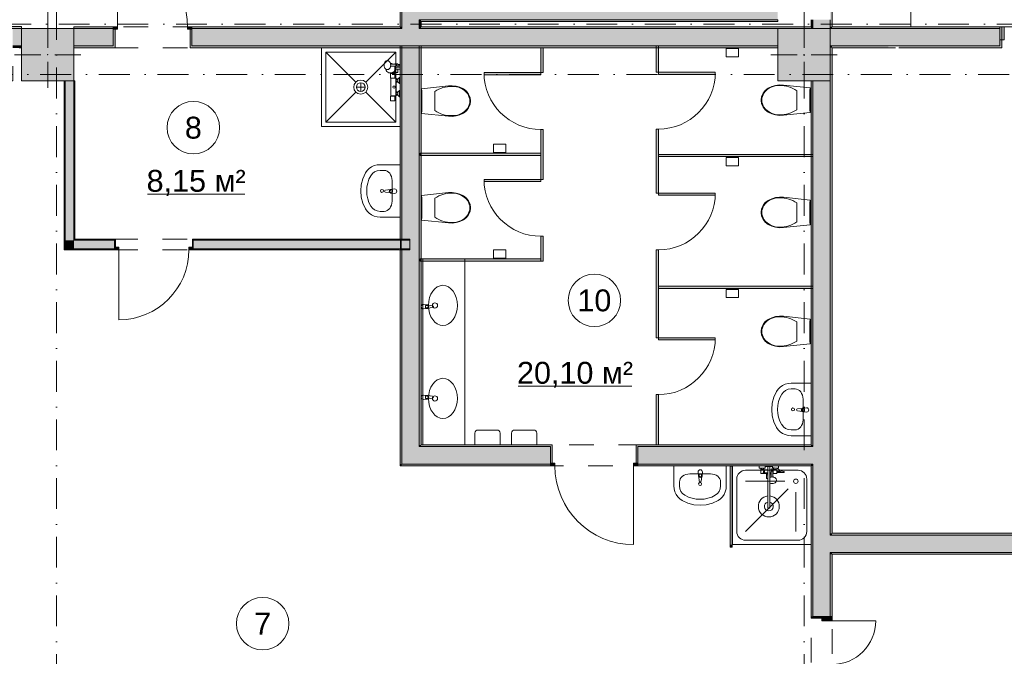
# Model space of a CAD drawing. Header units: millimetres. Extents: x -14761 to 157739, y -22400 to 107990.
# Tile 49 of 81: x 90030 to 101290, y 19774 to 27050. Entities that reach past the tile are written whole.
import ezdxf

# ---------------------------------------------------------------- set-up
doc = ezdxf.new("R2010")
doc.units = ezdxf.units.MM
doc.header["$MEASUREMENT"] = 0
doc.linetypes.add('Штриховая', pattern=[564.444447, 282.222223, -282.222223])
doc.linetypes.add('Штрихпунктирная', pattern=[670.277762, 352.777767, -176.388884, 0, -141.111112])
for name, color, linetype in [('Интерьер - Оборудование', 7, 'Continuous'), ('Интерьер - Сантехника', 7, 'Continuous'), ('Конструктив - Колонны', 7, 'Continuous'), ('Конструктив - Навесные Стены', 7, 'Continuous'), ('Конструктив - Стены Блок 100 нов', 7, 'Continuous'), ('Конструктив - Стены Блок 200 нов', 7, 'Continuous'), ('Элемент Модели - Зона', 7, 'Continuous'), ('Элемент Модели - Оси', 7, 'Continuous')]:
    doc.layers.add(name, color=color, linetype=linetype)
doc.styles.add('СГЕНЕРИР_СТИЛЬ_1', font='txt')

msp = doc.modelspace()

# ---------------------------------------------------------------- hatches: boundary and pattern name
at = {"layer": 'Интерьер - Оборудование', "linetype": 'Continuous', "lineweight": 0, "true_color": 0x7f7f7f}
for points in [[(96015, 26445), (96015, 26730), (95990, 26730), (95990, 26445)], [(97310, 26449), (97335, 26449), (97335, 26750), (97310, 26750)], [(95990, 26420), (95990, 26445), (95340, 26445), (95340, 26420)], [(97335, 26424), (97985, 26424), (97985, 26449), (97335, 26449)], [(96015, 25510), (96015, 25795), (95990, 25795), (95990, 25510)], [(97310, 25498), (97335, 25498), (97335, 25799), (97310, 25799)], [(94610, 25498), (95990, 25498), (95990, 25523), (94610, 25523)], [(96015, 25225), (96015, 25510), (95990, 25510), (95990, 25225)], [(97310, 25069), (97335, 25069), (97335, 25498), (97310, 25498)], [(99100, 25485), (99100, 25510), (97335, 25510), (97335, 25485)], [(95990, 25200), (95990, 25225), (95340, 25225), (95340, 25200)], [(97335, 25044), (97985, 25044), (97985, 25069), (97335, 25069)], [(96015, 24290), (96015, 24575), (95990, 24575), (95990, 24290)], [(97310, 23990), (97335, 23990), (97335, 24419), (97310, 24419)], [(94610, 24290), (95990, 24290), (95990, 24315), (94610, 24315)], [(97310, 23415), (97335, 23415), (97335, 23990), (97310, 23990)], [(99100, 23978), (99100, 24003), (97335, 24003), (97335, 23978)], [(97335, 23390), (97985, 23390), (97985, 23415), (97335, 23415)], [(97310, 22190), (97335, 22190), (97335, 22765), (97310, 22765)]]:
    msp.add_hatch(color=8, dxfattribs=at).paths.add_polyline_path(points)
at = {"layer": 'Интерьер - Оборудование', "linetype": 'Continuous', "lineweight": 0, "true_color": 0x000000}
msp.add_hatch(color=18, dxfattribs=at).paths.add_polyline_path([(98179, 21945), (98155, 21945), (98155, 21045), (98179, 21045)])
at = {"layer": 'Интерьер - Оборудование', "linetype": 'Continuous', "lineweight": 0, "true_color": 0x00007f}
msp.add_hatch(color=176, dxfattribs=at).paths.add_polyline_path([(98179, 21020), (98179, 21045), (98154, 21045), (98154, 21020)])
at = {"layer": 'Конструктив - Колонны', "linetype": 'Continuous', "lineweight": 0, "true_color": 0x000000}
for points in [[(90050, 26350), (90650, 26350), (90650, 26950), (90050, 26950)], [(98700, 26350), (99300, 26350), (99300, 26950), (98700, 26950)]]:
    msp.add_hatch(color=18, dxfattribs=at).paths.add_polyline_path(points)
at = {"layer": 'Конструктив - Навесные Стены', "linetype": 'Continuous', "lineweight": 0, "true_color": 0x000000}
msp.add_hatch(color=18, dxfattribs=at).paths.add_polyline_path([(101290, 26820), (101290, 26970), (101240, 26970), (101240, 26820)])
at = {"layer": 'Конструктив - Стены Блок 100 нов', "linetype": 'Continuous', "lineweight": 0, "true_color": 0x000000}
for points in [[(90550, 26345), (90650, 26350), (90650, 26350), (90550, 26350)], [(90650, 24530), (90650, 26350), (90550, 26345), (90550, 24530)], [(90650, 26350), (90650, 26350), (90660, 26350)], [(90660, 24540), (90660, 26350), (90650, 26350), (90650, 24540)], [(90550, 24430), (90550, 26345), (90540, 26345), (90540, 24430)], [(90550, 24530), (90550, 24430), (90650, 24530)], [(90650, 24530), (90550, 24430), (90650, 24430)], [(90650, 24540), (90650, 24530), (90660, 24540)], [(90660, 24540), (90650, 24530), (90660, 24530)], [(90650, 24530), (90650, 24430), (91115, 24430), (91115, 24450), (91115, 24530)], [(90660, 24540), (90660, 24530), (91115, 24530), (91115, 24540)], [(91125, 24540), (91115, 24540), (91115, 24530), (91115, 24450), (91125, 24450)], [(91115, 24420), (91165, 24420), (91165, 24450), (91115, 24450)], [(92015, 24450), (91965, 24450), (91965, 24420), (92015, 24420)], [(92015, 24540), (92005, 24540), (92005, 24450), (92015, 24450), (92015, 24530)], [(94490, 24540), (92015, 24540), (92015, 24530), (94490, 24530)], [(92015, 24430), (94490, 24430), (94490, 24530), (92015, 24530), (92015, 24450)], [(94400, 24430), (94400, 24530), (94380, 24530), (94380, 24430)], [(90540, 24430), (90540, 24420), (90550, 24430)], [(90540, 24420), (90550, 24420), (90550, 24430)], [(91115, 24430), (90550, 24430), (90550, 24420), (91115, 24420)], [(92015, 24430), (92015, 24420), (94375, 24420), (94375, 24430)], [(94380, 24420), (94490, 24420), (94490, 24430), (94380, 24430)]]:
    msp.add_hatch(color=18, dxfattribs=at).paths.add_polyline_path(points)
at = {"layer": 'Конструктив - Стены Блок 200 нов', "linetype": 'Continuous', "lineweight": 0, "true_color": 0x000000}
for points in [[(99300, 26970), (99320, 26970), (99320, 33300), (99300, 33300)], [(94380, 26970), (94400, 26970), (94400, 32030), (94380, 32030)], [(94600, 27050), (94600, 27250), (94400, 27250), (94400, 27050)], [(94620, 27050), (94620, 27250), (94600, 27250), (94600, 27050)], [(94620, 27050), (98700, 27050), (98700, 27250), (94620, 27250)], [(94400, 27050), (94400, 26970), (94600, 26970), (94600, 27050)], [(94620, 27030), (94620, 27050), (94600, 27050), (94600, 27030)], [(94600, 27030), (94600, 26970), (94620, 26970), (94620, 27030)], [(94620, 27030), (98700, 27030), (98700, 27050), (94620, 27050)], [(99080, 27050), (99080, 26970), (99100, 26970), (99100, 27050)], [(99100, 27050), (99100, 26950), (99300, 26950), (99300, 27050)], [(90050, 26971), (71720, 26971), (71720, 26951), (90050, 26951)], [(90050, 26951), (71720, 26951), (71720, 26950), (72300, 26950), (72300, 26751), (80700, 26751), (80700, 26950), (81300, 26950), (81300, 26751), (89350, 26751), (89350, 26950), (89950, 26950), (89950, 26751), (90050, 26751)], [(90650, 26950), (91100, 26950), (91100, 26970), (90650, 26970)], [(90650, 26950), (90650, 26750), (91100, 26750), (91100, 26940), (91100, 26950)], [(91100, 26970), (91100, 26940), (91150, 26940), (91150, 26970)], [(91120, 26730), (91120, 26940), (91100, 26940), (91100, 26750), (91100, 26730)], [(92000, 26940), (92000, 26970), (91950, 26970), (91950, 26940)], [(92000, 26730), (92000, 26750), (92000, 26940), (91980, 26940), (91980, 26730)], [(92000, 26950), (94380, 26950), (94380, 26970), (92000, 26970)], [(94400, 26950), (92000, 26950), (92000, 26940), (92000, 26750), (94400, 26750)], [(94380, 26950), (94400, 26950), (94400, 26970), (94380, 26970)], [(94400, 26950), (94600, 26950), (94600, 26970), (94400, 26970)], [(94400, 26750), (94600, 26750), (94600, 26950), (94400, 26950)], [(94600, 26950), (94620, 26950), (94620, 26970), (94600, 26970)], [(94600, 26750), (98700, 26750), (98700, 26950), (94600, 26950)], [(94620, 26950), (99080, 26950), (99080, 26970), (94620, 26970)], [(99080, 26970), (99080, 26950), (99100, 26950), (99100, 26970)], [(99300, 26970), (99300, 26950), (99320, 26950), (99320, 26970)], [(99300, 26950), (99300, 26750), (99320, 26750), (99320, 26950)], [(99320, 26950), (101240, 26950), (101240, 26970), (99320, 26970)], [(99320, 26750), (101240, 26750), (101240, 26950), (99320, 26950)], [(101260, 26730), (101260, 26970), (101240, 26970), (101240, 26750), (101240, 26730)], [(89950, 26731), (90050, 26731), (90050, 26751), (89950, 26751)], [(90650, 26750), (90650, 26730), (91100, 26730), (91100, 26750)], [(92000, 26750), (92000, 26730), (98700, 26730), (98700, 26750)], [(94400, 24540), (94400, 26750), (94380, 26750), (94380, 24540)], [(94600, 24530), (94600, 26750), (94400, 26750), (94400, 24530)], [(94620, 22190), (94620, 26750), (94600, 26750), (94600, 22190)], [(99300, 26750), (99300, 26730), (99320, 26730), (99320, 26750)], [(99300, 26730), (99300, 21180), (99320, 21180), (99320, 26730)], [(99965, 26750), (99320, 26750), (99320, 26730), (99965, 26730)], [(100085, 26750), (100085, 26730), (101240, 26730), (101240, 26750)], [(99100, 26350), (99080, 26350), (99080, 22190), (99100, 22190)], [(99300, 26350), (99100, 26350), (99100, 22170), (99300, 22170)], [(94400, 24530), (94400, 24540), (94380, 24540), (94380, 24530)], [(94600, 24430), (94600, 24530), (94400, 24530), (94400, 24430)], [(94400, 24420), (94400, 24430), (94380, 24430), (94380, 24420)], [(94400, 21970), (94400, 24420), (94380, 24420), (94380, 21970)], [(94600, 22170), (94600, 24430), (94400, 24430), (94400, 22170)], [(94600, 22190), (94600, 22170), (94620, 22190)], [(94620, 22190), (94600, 22170), (94620, 22170)], [(94620, 22190), (94620, 22170), (96100, 22170), (96100, 22190)], [(96120, 22190), (96100, 22190), (96100, 22170), (96100, 21980), (96120, 21980)], [(97100, 22190), (97080, 22190), (97080, 21980), (97100, 21980), (97100, 22170)], [(99080, 22190), (97100, 22190), (97100, 22170), (99080, 22170)], [(99080, 22190), (99080, 22170), (99100, 22170), (99100, 22190)], [(94400, 22170), (94400, 21970), (94600, 22170)], [(94600, 22170), (94400, 21970), (94600, 21970)], [(94600, 22170), (94600, 21970), (96100, 21970), (96100, 21980), (96100, 22170)], [(97100, 21980), (97100, 21970), (99080, 21970), (99080, 22170), (97100, 22170)], [(99080, 22170), (99080, 21970), (99100, 21970), (99100, 22170)], [(99100, 22170), (99100, 21970), (99300, 21970), (99300, 22170)], [(94380, 21970), (94380, 21950), (94400, 21970)], [(94400, 21970), (94380, 21950), (94400, 21950)], [(94400, 21950), (96100, 21950), (96100, 21970), (94400, 21970)], [(96100, 21980), (96100, 21950), (96150, 21950), (96150, 21980)], [(97100, 21950), (97100, 21980), (97050, 21980), (97050, 21950)], [(99080, 21970), (97100, 21970), (97100, 21950), (99080, 21950)], [(99080, 21970), (99080, 21950), (99100, 21950), (99100, 21970)], [(99100, 21970), (99100, 21160), (99300, 21160), (99300, 21970)], [(99080, 21950), (99080, 20230), (99100, 20230), (99100, 21950)], [(99300, 21180), (99300, 21160), (99320, 21160), (99320, 21180)], [(107680, 21180), (99320, 21180), (99320, 21160), (107680, 21160)], [(99100, 21160), (99100, 20960), (99300, 20960), (99300, 21160)], [(99300, 21160), (99300, 20960), (99320, 20960), (99320, 21160)], [(107700, 21160), (99320, 21160), (99320, 20960), (107700, 20960)], [(99100, 20230), (99205, 20230), (99300, 20230), (99300, 20960), (99100, 20960)], [(99300, 20960), (99300, 20940), (99320, 20940), (99320, 20960)], [(99320, 20940), (109640, 20940), (109640, 20960), (99320, 20960)], [(99300, 20940), (99300, 20230), (99320, 20230), (99320, 20940)], [(99080, 20230), (99080, 20210), (99205, 20210), (99205, 20230), (99100, 20230)], [(99205, 20230), (99205, 20180), (99320, 20180), (99320, 20230)]]:
    msp.add_hatch(color=18, dxfattribs=at).paths.add_polyline_path(points)

# ---------------------------------------------------------------- linework, layer by layer
at = {"layer": 'Интерьер - Оборудование', "color": 7, "linetype": 'Continuous', "lineweight": 15}
for p, q in [((94219, 26482), (94217, 26483)), ((94227, 26480), (94219, 26482)), ((94238, 26480), (94227, 26480)), ((94241, 26481), (94238, 26480)), ((94248, 26482), (94241, 26481)), ((94251, 26484), (94248, 26482)), ((94257, 26488), (94251, 26484)), ((94259, 26491), (94257, 26488)), ((94265, 26498), (94259, 26491)), ((94269, 26507), (94265, 26498)), ((94270, 26548), (94269, 26551)), ((94270, 26512), (94269, 26507)), ((94270, 26548), (94272, 26539)), ((94272, 26521), (94270, 26512)), ((94272, 26541), (94290, 26541)), ((94272, 26539), (94273, 26530)), ((94273, 26530), (94272, 26521)), ((94272, 26519), (94290, 26520)), ((94290, 26541), (94332, 26540)), ((94290, 26520), (94332, 26520)), ((94319, 26470), (94319, 26520)), ((94334, 26540), (94332, 26540)), ((94332, 26520), (94334, 26520)), ((94335, 26539), (94334, 26540)), ((94334, 26520), (94335, 26521)), ((94337, 26538), (94335, 26539)), ((94335, 26521), (94337, 26522)), ((94338, 26537), (94337, 26538)), ((94337, 26522), (94338, 26524)), ((94337, 26507), (94355, 26507)), ((94337, 26507), (94355, 26507)), ((94355, 26485), (94337, 26485)), ((94338, 26535), (94338, 26537)), ((94338, 26535), (94339, 26533)), ((94338, 26535), (94338, 26535)), ((94339, 26533), (94338, 26535)), ((94338, 26535), (94338, 26535)), ((94339, 26527), (94338, 26525)), ((94338, 26525), (94339, 26527)), ((94338, 26525), (94338, 26525)), ((94338, 26524), (94338, 26525)), ((94338, 26525), (94338, 26525)), ((94339, 26533), (94340, 26530)), ((94339, 26527), (94339, 26533)), ((94340, 26530), (94339, 26527)), ((94355, 26524), (94355, 26537)), ((94274, 26383), (94320, 26383)), ((94320, 26381), (94274, 26381)), ((94305, 26436), (94318, 26436)), ((94337, 26336), (94337, 26374)), ((94354, 26365), (94337, 26365)), ((94354, 26339), (94354, 26371)), ((94374, 26320), (94374, 26390)), ((94354, 26346), (94337, 26346)), ((94374, 26170), (94374, 26240)), ((94274, 26179), (94320, 26179)), ((94320, 26177), (94274, 26177)), ((94337, 26186), (94337, 26224)), ((94354, 26215), (94337, 26215)), ((94354, 26196), (94337, 26196)), ((94354, 26189), (94354, 26221)), ((95990, 25510), (95990, 25795)), ((95990, 25795), (96015, 25795)), ((96015, 25795), (96015, 25510)), ((97335, 25799), (97310, 25799)), ((97310, 25799), (97310, 25498)), ((97335, 25498), (97335, 25799)), ((95990, 25225), (95990, 25510)), ((96015, 25510), (96015, 25225)), ((97310, 25498), (97310, 25069)), ((97335, 25069), (97335, 25498)), ((96015, 25225), (95990, 25225)), ((94277, 25104), (94292, 25104)), ((94292, 25077), (94277, 25077)), ((94292, 25104), (94292, 25077)), ((97310, 25069), (97335, 25069)), ((97335, 24419), (97310, 24419)), ((97310, 24419), (97310, 23990)), ((97335, 23990), (97335, 24419)), ((97310, 23990), (97310, 23415)), ((97335, 23415), (97335, 23990)), ((94672, 23784), (94687, 23784)), ((94672, 23757), (94672, 23784)), ((94687, 23757), (94672, 23757)), ((97310, 23415), (97335, 23415)), ((94672, 22749), (94687, 22749)), ((94672, 22722), (94672, 22749)), ((94687, 22722), (94672, 22722)), ((98990, 22603), (99005, 22603)), ((99005, 22576), (98990, 22576)), ((99005, 22603), (99005, 22576)), ((97799, 21840), (97799, 21855)), ((97799, 21855), (97827, 21855)), ((97827, 21855), (97827, 21840)), ((98154, 21045), (98154, 21945)), ((98154, 21945), (98155, 21945)), ((98179, 21045), (98179, 21945)), ((98179, 21945), (98179, 21945)), ((98504, 21924), (98540, 21924)), ((98508, 21910), (98536, 21910)), ((98508, 21902), (98536, 21902)), ((98513, 21924), (98513, 21910)), ((98531, 21924), (98531, 21910)), ((98547, 21902), (98547, 21870)), ((98547, 21870), (98585, 21870)), ((98572, 21862), (98585, 21862)), ((98572, 21847), (98585, 21847)), ((98585, 21942), (98609, 21942)), ((98585, 21906), (98585, 21805)), ((98609, 21753), (98609, 21906)), ((98624, 21870), (98609, 21870)), ((98623, 21862), (98609, 21862)), ((98622, 21847), (98609, 21847)), ((98622, 21862), (98622, 21822)), ((98623, 21841), (98624, 21883)), ((98624, 21885), (98625, 21886)), ((98624, 21883), (98624, 21885)), ((98625, 21886), (98626, 21888)), ((98626, 21888), (98627, 21889)), ((98641, 21906), (98627, 21906)), ((98627, 21889), (98629, 21889)), ((98631, 21890), (98629, 21889)), ((98629, 21889), (98631, 21890)), ((98629, 21889), (98629, 21889)), ((98629, 21889), (98629, 21889)), ((98634, 21891), (98631, 21890)), ((98631, 21890), (98637, 21890)), ((98636, 21890), (98634, 21891)), ((98639, 21889), (98636, 21890)), ((98637, 21890), (98638, 21889)), ((98639, 21927), (98638, 21927)), ((98638, 21927), (98638, 21927)), ((98638, 21889), (98639, 21889)), ((98653, 21929), (98639, 21927)), ((98639, 21889), (98639, 21889)), ((98639, 21889), (98640, 21889)), ((98640, 21889), (98642, 21888)), ((98642, 21888), (98643, 21886)), ((98643, 21886), (98643, 21885)), ((98643, 21885), (98644, 21883)), ((98644, 21862), (98644, 21883)), ((98647, 21870), (98644, 21870)), ((98647, 21870), (98647, 21902)), ((98647, 21898), (98647, 21901)), ((98647, 21895), (98647, 21898)), ((98647, 21892), (98647, 21895)), ((98654, 21929), (98653, 21929)), ((98655, 21916), (98653, 21916)), ((98658, 21929), (98654, 21929)), ((98674, 21912), (98655, 21916)), ((98678, 21925), (98658, 21929)), ((98658, 21910), (98663, 21910)), ((98686, 21902), (98658, 21902)), ((98663, 21915), (98663, 21910)), ((98663, 21910), (98681, 21910)), ((98686, 21908), (98674, 21912)), ((98690, 21921), (98678, 21925)), ((98679, 21925), (98679, 21925)), ((98680, 21924), (98690, 21924)), ((98681, 21910), (98681, 21910)), ((98681, 21910), (98681, 21910)), ((98690, 21887), (98690, 21874)), ((98750, 21878), (98731, 21887)), ((98764, 21874), (98750, 21878)), ((98764, 21874), (98766, 21874)), ((98609, 21822), (98609, 21822)), ((98611, 21820), (98609, 21819)), ((98609, 21808), (98609, 21808)), ((98616, 21821), (98611, 21820)), ((98625, 21823), (98616, 21821)), ((98623, 21823), (98623, 21841)), ((98634, 21824), (98625, 21823)), ((98643, 21823), (98634, 21824)), ((98645, 21823), (98643, 21823)), ((98585, 21606), (98585, 21465)), ((98609, 21606), (98609, 21465)), ((98585, 21465), (98609, 21465)), ((98155, 21045), (98154, 21045)), ((98179, 21045), (98179, 21045))]:
    msp.add_line(p, q, dxfattribs=at)
at = {"layer": 'Интерьер - Оборудование', "color": 7, "linetype": 'Continuous', "lineweight": 15, "flags": 128}
for points in [[(96015, 26445), (95990, 26445), (95990, 26730), (96015, 26730)], [(97310, 26449), (97335, 26449), (97335, 26750), (97310, 26750)], [(95990, 26420), (95340, 26420), (95340, 26445), (95990, 26445)], [(97335, 26424), (97985, 26424), (97985, 26449), (97335, 26449)], [(94610, 25498), (94610, 25523), (95990, 25523), (95990, 25498)], [(99100, 25485), (99100, 25510), (97335, 25510), (97335, 25485)], [(95990, 25200), (95340, 25200), (95340, 25225), (95990, 25225)], [(97335, 25044), (97985, 25044), (97985, 25069), (97335, 25069)], [(96015, 24290), (95990, 24290), (95990, 24575), (96015, 24575)], [(94610, 24290), (94610, 24315), (95990, 24315), (95990, 24290)], [(99100, 23978), (99100, 24003), (97335, 24003), (97335, 23978)], [(97335, 23390), (97985, 23390), (97985, 23415), (97335, 23415)], [(97310, 22190), (97335, 22190), (97335, 22765), (97310, 22765)], [(98179, 21945), (98155, 21945), (98155, 21045), (98179, 21045)], [(98647, 21906), (98641, 21906), (98645, 21915), (98653, 21916), (98654, 21916), (98654, 21910), (98658, 21910), (98658, 21902), (98647, 21902)], [(98686, 21902), (98686, 21908), (98704, 21902), (98730, 21887), (98731, 21887), (98690, 21887), (98690, 21902)], [(98179, 21020), (98179, 21045), (98154, 21045), (98154, 21020)]]:
    msp.add_lwpolyline(points, close=True, dxfattribs=at)
for points in [[(94272, 26124, -0.414214), (94269, 26127), (94269, 26177), (94274, 26177), (94274, 26179), (94274, 26179), (94273, 26179), (94273, 26179), (94273, 26381), (94273, 26381), (94274, 26381), (94274, 26381), (94274, 26383), (94269, 26383), (94269, 26433, -0.414214), (94272, 26436), (94305, 26436), (94305, 26453, -0.547975), (94217, 26483), (94213, 26487), (94207, 26495), (94202, 26505), (94199, 26517), (94198, 26530), (94199, 26543), (94202, 26555), (94207, 26565), (94213, 26573), (94219, 26578), (94227, 26580), (94238, 26580), (94241, 26579), (94248, 26578), (94251, 26576), (94257, 26572), (94259, 26569), (94265, 26562), (94269, 26553), (94269, 26551, -0.166188), (94303, 26540), (94319, 26540), (94319, 26546), (94355, 26546), (94355, 26537), (94372, 26537, -1), (94372, 26524), (94355, 26524), (94355, 26507), (94381, 26507), (94381, 26485), (94355, 26485), (94355, 26446), (94319, 26446), (94319, 26470, -0.013709), (94318, 26467), (94318, 26436), (94318, 26436, -0.414214), (94321, 26433), (94321, 26383), (94320, 26383), (94320, 26381), (94337, 26381), (94337, 26374), (94354, 26374), (94354, 26371), (94374, 26390), (94381, 26390), (94381, 26320), (94374, 26320), (94354, 26339), (94354, 26336), (94337, 26336), (94337, 26224), (94354, 26224), (94354, 26221), (94374, 26240), (94381, 26240), (94381, 26170), (94374, 26170), (94354, 26189), (94354, 26186), (94337, 26186), (94337, 26179), (94320, 26179), (94320, 26177), (94321, 26177), (94321, 26127, -0.414214), (94318, 26124)], [(94317, 25115), (94275, 25111, 0.12102), (94265, 25108), (94212, 25102, 0.882566), (94212, 25079), (94265, 25073, 0.12102), (94275, 25069), (94317, 25065, 1)], [(94648, 23745), (94690, 23749, 0.12102), (94699, 23753), (94752, 23759, 0.882566), (94752, 23781), (94699, 23788, 0.12102), (94690, 23791), (94648, 23795, 1)], [(94648, 22710), (94690, 22714, 0.12102), (94699, 22718), (94752, 22724, 0.882566), (94752, 22746), (94699, 22753, 0.12102), (94690, 22756), (94648, 22760, 1)], [(99029, 22615), (98988, 22611, 0.12102), (98978, 22607), (98925, 22601, 0.882566), (98925, 22578), (98978, 22572, 0.12102), (98988, 22569), (99029, 22565, 1)], [(97788, 21880), (97792, 21838, 0.12102), (97795, 21828), (97802, 21776, 0.882566), (97824, 21776), (97831, 21828, 0.12102), (97834, 21838), (97838, 21880, 1)], [(98585, 21606, 19.949874), (98609, 21606), (98609, 21753), (98621, 21750), (98634, 21749), (98647, 21750), (98659, 21753), (98669, 21758), (98677, 21763), (98682, 21770), (98684, 21778), (98684, 21788), (98683, 21792), (98681, 21799), (98680, 21802), (98675, 21808), (98673, 21810), (98666, 21816), (98656, 21820), (98651, 21821), (98645, 21823), (98644, 21841), (98644, 21862), (98690, 21862), (98690, 21874), (98766, 21874, 0.853753), (98768, 21886), (98755, 21890), (98736, 21899), (98709, 21914), (98690, 21921), (98690, 21924), (98706, 21924), (98706, 21950), (98638, 21950), (98638, 21927), (98637, 21927), (98636, 21926), (98635, 21925), (98634, 21924), (98627, 21906), (98609, 21906), (98609, 21942), (98637, 21942), (98637, 21950), (98557, 21950), (98557, 21942), (98585, 21942), (98585, 21906), (98547, 21906), (98547, 21902), (98536, 21902), (98536, 21910), (98540, 21910), (98540, 21924), (98556, 21924), (98556, 21950), (98488, 21950), (98488, 21924), (98504, 21924), (98504, 21910), (98508, 21910), (98508, 21902), (98504, 21902), (98504, 21862), (98572, 21862), (98572, 21805), (98572, 21805), (98574, 21805), (98576, 21805), (98580, 21805), (98584, 21805), (98585, 21805)]]:
    msp.add_lwpolyline(points, format="xyb", close=True, dxfattribs=at)
at = {"layer": 'Интерьер - Оборудование', "color": 7, "linetype": 'Continuous', "lineweight": 15}
msp.add_circle((94311, 26280), 12, dxfattribs=at)
for centre, radius, start, end in [((94271, 26496), 55, 308.1131, 328.6006), ((94337, 26496), 11, 90, 270), ((95990, 26445), 650, 180, 270), ((97335, 26449), 650, 270, 0), ((95990, 25225), 650, 180, 270), ((94276, 25090), 21.1, 122.771, 237.229), ((94277, 25090), 13.6, 90, 270), ((97335, 25069), 650, 270, 0), ((94687, 23770), 13.6, 270, 90), ((94688, 23770), 21.1, 302.771, 57.229), ((97335, 23415), 650, 270, 0), ((94687, 22735), 13.6, 270, 90), ((94688, 22735), 21.1, 302.771, 57.229), ((98989, 22590), 21.1, 122.771, 237.229), ((98990, 22590), 13.6, 90, 270), ((98542, 21880), 9, 60, 300), ((97813, 21840), 21.1, 212.771, 327.229), ((97813, 21840), 13.6, 180, 0), ((98597, 21487), 50, 103.8865, 76.1135)]:
    msp.add_arc(centre, radius, start, end, dxfattribs=at)
at = {"layer": 'Интерьер - Сантехника', "color": 7, "linetype": 'Continuous', "lineweight": 15}
for p, q in [((99320, 26970), (99320, 27870)), ((100220, 26970), (100220, 27870)), ((100220, 26970), (99320, 26970)), ((98250, 26728), (98110, 26728)), ((98250, 26720), (98110, 26720)), ((94330, 26680), (93530, 26680)), ((93530, 26680), (93530, 25880)), ((93530, 26680), (93873, 26337)), ((94330, 26680), (93987, 26337)), ((94330, 25880), (94330, 26680)), ((93980, 26280), (93880, 26280)), ((93930, 26330), (93930, 26230)), ((98919, 26130), (98919, 26239)), ((93530, 25880), (93873, 26223)), ((94330, 25880), (93987, 26223)), ((94776, 26120), (94776, 26229)), ((98919, 26021), (98919, 26130)), ((94776, 26011), (94776, 26120)), ((93530, 25880), (94330, 25880)), ((95450, 25533), (95590, 25533)), ((95450, 25525), (95590, 25525)), ((98250, 25483), (98110, 25483)), ((98250, 25475), (98110, 25475)), ((94197, 25328), (94151, 25328)), ((94288, 24975), (94288, 25212)), ((94776, 24900), (94776, 25009)), ((94776, 24791), (94776, 24900)), ((98919, 24847), (98919, 24956)), ((94197, 24859), (94151, 24859)), ((98919, 24738), (98919, 24847)), ((95450, 24325), (95590, 24325)), ((94620, 22190), (94620, 24315)), ((95120, 24315), (94620, 24315)), ((94640, 22190), (94640, 24315)), ((95120, 22190), (95120, 24315)), ((95450, 24317), (95590, 24317)), ((98250, 23976), (98110, 23976)), ((98250, 23968), (98110, 23968)), ((98919, 23486), (98919, 23595)), ((98919, 23377), (98919, 23486)), ((98897, 22830), (98851, 22830)), ((98988, 22714), (98988, 22477)), ((98897, 22361), (98851, 22361)), ((95120, 22190), (94620, 22190)), ((97692, 21858), (97930, 21858)), ((98331, 21900), (98931, 21900)), ((97576, 21767), (97576, 21721)), ((98046, 21767), (98046, 21721)), ((98231, 21200), (98231, 21800)), ((98781, 21775), (98331, 21775)), ((99031, 21800), (99031, 21200)), ((98818, 21687), (98331, 21200)), ((98906, 21650), (98906, 21200)), ((98931, 21100), (98331, 21100))]:
    msp.add_line(p, q, dxfattribs=at)
at = {"layer": 'Интерьер - Сантехника', "color": 7, "linetype": 'Continuous', "lineweight": 15, "flags": 128}
for points in [[(94380, 26730), (93480, 26730), (93480, 25830), (94380, 25830)], [(98250, 26625), (98110, 26625), (98110, 26720), (98115, 26720), (98115, 26728), (98110, 26728), (98110, 26730), (98250, 26730), (98250, 26728), (98245, 26728), (98245, 26720), (98250, 26720)], [(95022, 26289), (95065, 26277), (95106, 26258), (95139, 26232), (95164, 26199), (95180, 26161), (95185, 26120), (95180, 26079), (95164, 26041), (95139, 26008), (95106, 25982), (95065, 25963), (95022, 25951), (94977, 25945), (94932, 25947), (94625, 25979), (94625, 26261), (94932, 26293), (94977, 26295)], [(94625, 25997), (94625, 26243), (94630, 26243), (94630, 25997)], [(98673, 26299), (98630, 26287), (98589, 26268), (98556, 26242), (98531, 26209), (98515, 26171), (98510, 26130), (98515, 26089), (98531, 26051), (98556, 26018), (98589, 25992), (98630, 25973), (98673, 25961), (98718, 25955), (98763, 25957), (99070, 25989), (99070, 26271), (98763, 26303), (98718, 26305)], [(99070, 26007), (99070, 26253), (99065, 26253), (99065, 26007)], [(95450, 25628), (95590, 25628), (95590, 25533), (95585, 25533), (95585, 25525), (95590, 25525), (95590, 25523), (95450, 25523), (95450, 25525), (95455, 25525), (95455, 25533), (95450, 25533)], [(98250, 25380), (98110, 25380), (98110, 25475), (98115, 25475), (98115, 25483), (98110, 25483), (98110, 25485), (98250, 25485), (98250, 25483), (98245, 25483), (98245, 25475), (98250, 25475)], [(94380, 25393), (94151, 25393), (94117, 25391), (94085, 25382), (94054, 25368), (94027, 25349), (94003, 25326), (93984, 25299), (93954, 25233), (93936, 25164), (93930, 25093), (93936, 25023), (93954, 24954), (93984, 24888), (94003, 24861), (94027, 24838), (94054, 24819), (94085, 24805), (94117, 24796), (94151, 24793), (94380, 24793)], [(95022, 25069), (95065, 25057), (95106, 25038), (95139, 25012), (95164, 24979), (95180, 24941), (95185, 24900), (95180, 24859), (95164, 24821), (95139, 24788), (95106, 24762), (95065, 24743), (95022, 24731), (94977, 24725), (94932, 24727), (94625, 24759), (94625, 25041), (94932, 25073), (94977, 25075)], [(94625, 24777), (94625, 25023), (94630, 25023), (94630, 24777)], [(98673, 25016), (98630, 25004), (98589, 24985), (98556, 24959), (98531, 24926), (98515, 24888), (98510, 24847), (98515, 24806), (98531, 24768), (98556, 24735), (98589, 24709), (98630, 24690), (98673, 24678), (98718, 24672), (98763, 24674), (99070, 24706), (99070, 24988), (98763, 25020), (98718, 25022)], [(99070, 24724), (99070, 24970), (99065, 24970), (99065, 24724)], [(95450, 24420), (95590, 24420), (95590, 24325), (95585, 24325), (95585, 24317), (95590, 24317), (95590, 24315), (95450, 24315), (95450, 24317), (95455, 24317), (95455, 24325), (95450, 24325)], [(98250, 23873), (98110, 23873), (98110, 23968), (98115, 23968), (98115, 23976), (98110, 23976), (98110, 23978), (98250, 23978), (98250, 23976), (98245, 23976), (98245, 23968), (98250, 23968)], [(98673, 23656), (98630, 23643), (98589, 23624), (98556, 23599), (98531, 23566), (98515, 23527), (98510, 23486), (98515, 23445), (98531, 23407), (98556, 23374), (98589, 23348), (98630, 23329), (98673, 23317), (98718, 23311), (98763, 23313), (99070, 23345), (99070, 23627), (98763, 23660), (98718, 23661)], [(99070, 23363), (99070, 23609), (99065, 23609), (99065, 23363)], [(99080, 22295), (98851, 22295), (98817, 22298), (98785, 22307), (98754, 22321), (98727, 22340), (98703, 22363), (98684, 22390), (98654, 22455), (98636, 22524), (98630, 22595), (98636, 22666), (98654, 22735), (98684, 22801), (98703, 22828), (98727, 22851), (98754, 22870), (98785, 22884), (98817, 22893), (98851, 22895), (99080, 22895)], [(98111, 21950), (98111, 21721), (98108, 21687), (98099, 21654), (98085, 21624), (98066, 21596), (98043, 21573), (98016, 21554), (97951, 21524), (97882, 21506), (97811, 21500), (97740, 21506), (97671, 21524), (97606, 21554), (97579, 21573), (97555, 21596), (97536, 21624), (97522, 21654), (97514, 21687), (97511, 21721), (97511, 21950)], [(99081, 21050), (98181, 21050), (98181, 21950), (99081, 21950)]]:
    msp.add_lwpolyline(points, close=True, dxfattribs=at)
for points in [[(95524, 22190), (95524, 22324, 0.414214), (95488, 22360), (95271, 22360, 0.414214), (95234, 22324), (95234, 22190)], [(95945, 22190), (95945, 22324, 0.414214), (95908, 22360), (95691, 22360, 0.414214), (95655, 22324), (95655, 22190)]]:
    msp.add_lwpolyline(points, format="xyb", close=True, dxfattribs=at)
at = {"layer": 'Интерьер - Сантехника', "color": 7, "linetype": 'Continuous', "lineweight": 15}
for centre, radius in [((93930, 26280), 80), ((93930, 26280), 50), ((94173, 25093), 17.5), ((94779, 23784), 30), ((94779, 22721), 30), ((98873, 22595), 17.5), ((97811, 21743), 17.5), ((98906, 21775), 25)]:
    msp.add_circle(centre, radius, dxfattribs=at)
for centre, start, end in [((98331, 21800), 90, 180), ((98931, 21800), 0, 90), ((98331, 21200), 180, 270), ((98931, 21200), 270, 0)]:
    msp.add_arc(centre, 100, start, end, dxfattribs=at)
for centre, major_axis, ratio, start_param, end_param in [((94964, 25862), (0, 425), 0.875546, 6.259569, 6.81259), ((94986, 26031), (0, 257), 0.875546, 5.438328, 6.338917), ((98709, 26041), (0, 257), 0.875546, 6.227454, 7.128043), ((98731, 25872), (0, 425), 0.875546, 5.753781, 6.306801), ((95056, 26119), (0, 139), 0.875546, 4.71825, 5.344893), ((98639, 26129), (0, 139), 0.875546, 0.938292, 1.564936), ((98639, 26131), (0, 139), 0.875546, 1.576657, 2.203301), ((94964, 26378), (0, 425), 0.875546, 2.61219, 3.165211), ((94986, 26210), (0, 257), 0.875546, 3.085865, 3.986454), ((95056, 26121), (0, 139), 0.875546, 4.079884, 4.706528), ((98709, 26220), (0, 257), 0.875546, 2.296732, 3.19732), ((98731, 26388), (0, 425), 0.875546, 3.117975, 3.670995), ((94380, 25093), (382, 0), 0.956522, 2.644618, 3.638567), ((94151, 25212), (121, 0), 0.956522, 1.570796, 2.644618), ((94197, 25212), (0, 116), 0.783646, 4.712389, 6.283185), ((94964, 24642), (0, 425), 0.875546, 6.259569, 6.81259), ((94986, 24810), (0, 257), 0.875546, 5.438328, 6.338917), ((98709, 24757), (0, 257), 0.875546, 6.227454, 7.128043), ((98731, 24589), (0, 425), 0.875546, 5.753781, 6.306801), ((94151, 24975), (121, 0), 0.956522, 3.638567, 4.712389), ((94197, 24975), (0, 116), 0.783646, 3.141593, 4.712389), ((95056, 24899), (0, 139), 0.875546, 4.71825, 5.344893), ((95056, 24901), (0, 139), 0.875546, 4.079884, 4.706528), ((98639, 24846), (0, 139), 0.875546, 0.938292, 1.564936), ((94964, 25158), (0, 425), 0.875546, 2.61219, 3.165211), ((94986, 24989), (0, 257), 0.875546, 3.085865, 3.986454), ((98639, 24848), (0, 139), 0.875546, 1.576657, 2.203301), ((98709, 24936), (0, 257), 0.875546, 2.296732, 3.19732), ((98731, 25105), (0, 425), 0.875546, 3.117975, 3.670995), ((98709, 23397), (0, 257), 0.875546, 6.227454, 7.128043), ((98731, 23228), (0, 425), 0.875546, 5.753781, 6.306801), ((98639, 23486), (0, 139), 0.875546, 0.938292, 1.564936), ((98639, 23487), (0, 139), 0.875546, 1.576657, 2.203301), ((98709, 23576), (0, 257), 0.875546, 2.296732, 3.19732), ((98731, 23744), (0, 425), 0.875546, 3.117975, 3.670995), ((99080, 22595), (382, 0), 0.956522, 2.644618, 3.638567), ((98851, 22714), (121, 0), 0.956522, 1.570796, 2.644618), ((98897, 22714), (0, 116), 0.783646, 4.712389, 6.283185), ((98851, 22477), (121, 0), 0.956522, 3.638567, 4.712389), ((98897, 22477), (0, 116), 0.783646, 3.141593, 4.712389), ((97692, 21767), (116, 0), 0.783646, 1.570796, 3.141593), ((97930, 21767), (116, 0), 0.783646, 0, 1.570796), ((97692, 21721), (0, 121), 0.956522, 1.570796, 2.644618), ((97930, 21721), (0, 121), 0.956522, 3.638567, 4.712389), ((97811, 21950), (0, 382), 0.956522, 2.644618, 3.638567)]:
    msp.add_ellipse(centre, major_axis=major_axis, ratio=ratio, start_param=start_param, end_param=end_param, dxfattribs=at)
for centre in [(94870, 23784), (94870, 22721)]:
    msp.add_ellipse(centre, major_axis=(0, 230), ratio=0.717391, dxfattribs=at)
at = {"layer": 'Конструктив - Колонны', "color": 251, "linetype": 'Continuous', "lineweight": 5, "true_color": 0x575757}
for p, q in [((90350, 27270), (90350, 26970)), ((99000, 27270), (99000, 26970)), ((90350, 26730), (90350, 27030)), ((99000, 26730), (99000, 27030)), ((90270, 26650), (89970, 26650)), ((90430, 26650), (90730, 26650)), ((98920, 26650), (98620, 26650)), ((99080, 26650), (99380, 26650)), ((90350, 26570), (90350, 26270)), ((99000, 26570), (99000, 26270))]:
    msp.add_line(p, q, dxfattribs=at)
at = {"layer": 'Конструктив - Колонны', "color": 251, "linetype": 'Continuous', "lineweight": 15, "true_color": 0x575757, "flags": 128}
for points in [[(90050, 26350), (90650, 26350), (90650, 26950), (90050, 26950)], [(98700, 26350), (99300, 26350), (99300, 26950), (98700, 26950)]]:
    msp.add_lwpolyline(points, close=True, dxfattribs=at)
at = {"layer": 'Конструктив - Колонны', "color": 251, "linetype": 'Continuous', "lineweight": 5, "true_color": 0x575757}
for p in [(90350, 26650), (99000, 26650)]:
    msp.add_point(p, dxfattribs=at)
at = {"layer": 'Конструктив - Навесные Стены', "color": 7, "linetype": 'Continuous', "lineweight": 15}
for p, q in [((101290, 26970), (101240, 26970)), ((101240, 26970), (101240, 26820)), ((101290, 26970), (101290, 26820)), ((101290, 26820), (101240, 26820))]:
    msp.add_line(p, q, dxfattribs=at)
at = {"layer": 'Конструктив - Стены Блок 100 нов', "color": 251, "linetype": 'Continuous', "lineweight": 20, "true_color": 0x575757}
for p, q in [((90650, 24540), (90650, 26350)), ((90550, 26345), (90550, 26345)), ((90550, 26345), (90550, 24530)), ((90550, 24530), (90550, 24430)), ((90550, 24530), (90550, 24430)), ((90650, 24540), (90650, 24530)), ((90650, 24540), (90650, 24530)), ((91115, 24530), (90650, 24530)), ((91115, 24540), (91125, 24540)), ((91115, 24540), (91125, 24540)), ((91115, 24530), (91115, 24450)), ((91115, 24450), (91125, 24450)), ((91115, 24430), (91115, 24450)), ((91115, 24430), (91115, 24450)), ((91115, 24430), (91115, 24450)), ((91125, 24450), (91125, 24540)), ((91125, 24450), (91125, 24540)), ((92005, 24450), (92005, 24540)), ((92015, 24540), (92005, 24540)), ((92015, 24540), (92005, 24540)), ((92005, 24450), (92005, 24540)), ((92015, 24450), (92005, 24450)), ((94490, 24530), (92015, 24530)), ((92015, 24530), (92015, 24450)), ((92015, 24430), (92015, 24450)), ((92015, 24430), (92015, 24450)), ((92015, 24430), (92015, 24450)), ((90550, 24430), (90650, 24430)), ((90650, 24430), (91115, 24430)), ((91115, 24420), (91115, 24430)), ((91115, 24420), (91115, 24430)), ((91115, 24420), (91115, 24430)), ((92015, 24430), (94375, 24430)), ((92015, 24420), (92015, 24430)), ((92015, 24420), (92015, 24430)), ((92015, 24420), (92015, 24430)), ((94380, 24430), (94375, 24430)), ((94380, 24430), (94490, 24430))]:
    msp.add_line(p, q, dxfattribs=at)
at = {"layer": 'Конструктив - Стены Блок 100 нов', "color": 251, "linetype": 'Continuous', "lineweight": 5, "true_color": 0x575757}
for p, q in [((91165, 24450), (91115, 24450)), ((91115, 24450), (91115, 24420)), ((91165, 24420), (91165, 24450)), ((92015, 24450), (91965, 24450)), ((91965, 24450), (91965, 24420)), ((92015, 24420), (92015, 24450)), ((91115, 24420), (91165, 24420)), ((91165, 24420), (91165, 23620)), ((91965, 24420), (92015, 24420))]:
    msp.add_line(p, q, dxfattribs=at)
at = {"layer": 'Конструктив - Стены Блок 100 нов', "color": 251, "linetype": 'Continuous', "lineweight": 20, "true_color": 0x575757, "flags": 128}
for points in [[(90660, 24540), (90660, 26350)], [(90540, 26345), (90540, 24430)], [(91115, 24540), (90660, 24540)], [(94490, 24540), (92015, 24540)], [(94490, 24530), (94490, 24540)], [(94490, 24430), (94490, 24530)], [(90540, 24420), (90540, 24430)], [(90540, 24420), (91115, 24420)], [(92015, 24420), (94375, 24420)], [(94380, 24420), (94490, 24420)], [(94490, 24420), (94490, 24430)]]:
    msp.add_lwpolyline(points, dxfattribs=at)
at = {"layer": 'Конструктив - Стены Блок 100 нов', "color": 251, "linetype": 'Continuous', "lineweight": 5, "true_color": 0x575757}
msp.add_arc((91165, 24420), 800, 270, 0, dxfattribs=at)
at = {"layer": 'Конструктив - Стены Блок 200 нов', "color": 251, "linetype": 'Continuous', "lineweight": 5, "true_color": 0x575757}
for p, q in [((91150, 26970), (91150, 27770)), ((91100, 26970), (91150, 26970)), ((91100, 26940), (91100, 26970)), ((91150, 26940), (91100, 26940)), ((91150, 26970), (91150, 26940)), ((91950, 26940), (91950, 26970)), ((91950, 26970), (92000, 26970)), ((92000, 26940), (91950, 26940)), ((92000, 26970), (92000, 26940)), ((96100, 21980), (96150, 21980)), ((96100, 21950), (96100, 21980)), ((96150, 21980), (96150, 21950)), ((97050, 21950), (97050, 21980)), ((97050, 21980), (97100, 21980)), ((97100, 21980), (97100, 21950)), ((96150, 21950), (96100, 21950)), ((97100, 21950), (97050, 21950)), ((97050, 21950), (97050, 21050)), ((99205, 20230), (99205, 20180)), ((99320, 20230), (99205, 20230)), ((99205, 20180), (99320, 20180)), ((99320, 20180), (99320, 20230)), ((99320, 20180), (99820, 20180))]:
    msp.add_line(p, q, dxfattribs=at)
at = {"layer": 'Конструктив - Стены Блок 200 нов', "color": 251, "linetype": 'Continuous', "lineweight": 20, "true_color": 0x575757}
for p, q in [((94400, 27250), (94400, 27050)), ((94400, 27050), (94400, 26970)), ((94600, 27050), (94620, 27050)), ((94600, 26970), (94600, 27050)), ((94600, 27050), (94620, 27050)), ((94620, 27050), (98700, 27050)), ((99100, 27050), (99100, 26950)), ((99300, 26950), (99300, 27050)), ((90050, 26951), (71720, 26951)), ((91100, 26950), (90650, 26950)), ((91100, 26970), (91100, 26950)), ((91100, 26970), (91100, 26950)), ((91100, 26970), (91100, 26950)), ((91100, 26950), (91100, 26940)), ((91100, 26950), (91100, 26940)), ((91100, 26950), (91100, 26940)), ((91100, 26940), (91120, 26940)), ((91100, 26750), (91100, 26940)), ((91120, 26940), (91120, 26730)), ((91120, 26940), (91120, 26730)), ((91980, 26940), (91980, 26730)), ((92000, 26940), (91980, 26940)), ((91980, 26940), (91980, 26730)), ((92000, 26970), (92000, 26950)), ((92000, 26970), (92000, 26950)), ((92000, 26970), (92000, 26950)), ((94400, 26950), (92000, 26950)), ((92000, 26950), (92000, 26940)), ((92000, 26950), (92000, 26940)), ((92000, 26950), (92000, 26940)), ((92000, 26750), (92000, 26940)), ((94400, 26970), (94400, 26950)), ((94400, 26970), (94400, 26950)), ((94600, 26950), (94600, 26970)), ((94600, 26950), (94600, 26970)), ((98700, 26950), (94600, 26950)), ((99320, 26950), (99300, 26950)), ((99320, 26950), (99300, 26950)), ((101240, 26950), (99320, 26950)), ((101240, 26970), (101260, 26970)), ((101240, 26750), (101240, 26970)), ((101260, 26970), (101260, 26730)), ((101260, 26970), (101260, 26730)), ((89950, 26751), (90050, 26751)), ((90650, 26750), (91100, 26750)), ((91100, 26730), (91120, 26730)), ((91100, 26730), (91120, 26730)), ((92000, 26730), (91980, 26730)), ((92000, 26730), (91980, 26730)), ((92000, 26750), (94400, 26750)), ((94400, 26750), (94400, 24530)), ((94400, 26750), (94600, 26750)), ((94600, 24530), (94600, 26750)), ((94600, 26750), (98700, 26750)), ((99300, 26750), (99320, 26750)), ((99300, 26750), (99320, 26750)), ((99320, 26750), (99965, 26750)), ((100085, 26750), (99965, 26750)), ((100085, 26750), (101240, 26750)), ((101240, 26730), (101260, 26730)), ((101240, 26730), (101260, 26730)), ((99100, 26350), (99100, 22170)), ((99300, 22170), (99300, 26350)), ((94400, 24530), (94380, 24530)), ((94400, 24530), (94380, 24530)), ((94600, 24430), (94600, 24530)), ((94380, 24430), (94400, 24430)), ((94380, 24430), (94400, 24430)), ((94400, 24430), (94400, 22170)), ((94600, 22190), (94600, 24430)), ((94600, 22190), (94600, 22170)), ((94600, 22190), (94600, 22170)), ((96100, 22190), (96120, 22190)), ((96100, 22190), (96120, 22190)), ((96120, 21980), (96120, 22190)), ((96120, 21980), (96120, 22190)), ((97080, 21980), (97080, 22190)), ((97100, 22190), (97080, 22190)), ((97100, 22190), (97080, 22190)), ((97080, 21980), (97080, 22190)), ((94400, 22170), (94400, 21970)), ((94400, 22170), (94400, 21970)), ((96100, 22170), (94600, 22170)), ((96100, 22170), (96100, 21980)), ((99080, 22170), (97100, 22170)), ((97100, 22170), (97100, 21980)), ((99100, 22170), (99080, 22170)), ((99100, 22170), (99080, 22170)), ((99300, 21970), (99300, 22170)), ((94400, 21970), (94600, 21970)), ((94600, 21970), (96100, 21970)), ((96100, 21980), (96120, 21980)), ((96100, 21970), (96100, 21980)), ((96100, 21970), (96100, 21980)), ((96100, 21970), (96100, 21980)), ((96100, 21950), (96100, 21970)), ((96100, 21950), (96100, 21970)), ((96100, 21950), (96100, 21970)), ((97100, 21980), (97080, 21980)), ((97100, 21970), (97100, 21980)), ((97100, 21970), (97100, 21980)), ((97100, 21970), (97100, 21980)), ((97100, 21970), (99080, 21970)), ((97100, 21950), (97100, 21970)), ((97100, 21950), (97100, 21970)), ((97100, 21950), (97100, 21970)), ((99080, 21970), (99100, 21970)), ((99080, 21970), (99100, 21970)), ((99100, 21970), (99100, 21160)), ((99300, 21160), (99300, 21970)), ((99100, 21160), (99100, 20960)), ((99320, 21160), (99300, 21160)), ((99320, 21160), (99300, 21160)), ((107700, 21160), (99320, 21160)), ((99100, 20960), (99100, 20230)), ((99300, 20960), (99320, 20960)), ((99300, 20230), (99300, 20960)), ((99300, 20960), (99320, 20960)), ((99320, 20960), (107700, 20960)), ((99080, 20230), (99080, 20210)), ((99080, 20230), (99080, 20210)), ((99205, 20210), (99080, 20210)), ((99205, 20210), (99080, 20210)), ((99100, 20230), (99205, 20230)), ((99205, 20230), (99205, 20210)), ((99300, 20230), (99205, 20230)), ((99300, 20230), (99205, 20230)), ((99300, 20230), (99205, 20230)), ((99320, 20230), (99300, 20230)), ((99320, 20230), (99300, 20230)), ((99320, 20230), (99300, 20230))]:
    msp.add_line(p, q, dxfattribs=at)
at = {"layer": 'Конструктив - Стены Блок 200 нов', "color": 251, "linetype": 'Continuous', "lineweight": 20, "true_color": 0x575757, "flags": 128}
for points in [[(99320, 26970), (99320, 33300)], [(94380, 32050), (94380, 26970)], [(94620, 26970), (94620, 27030)], [(94620, 27030), (98700, 27030)], [(98700, 27030), (98700, 27050)], [(99080, 27050), (99080, 26970)], [(90050, 26971), (71720, 26971)], [(90050, 26971), (90050, 26951)], [(90050, 26951), (90050, 26950)], [(91100, 26970), (90650, 26970)], [(90650, 26970), (90650, 26950)], [(94380, 26970), (92000, 26970)], [(99080, 26970), (94620, 26970)], [(101240, 26970), (99320, 26970)], [(89950, 26731), (90050, 26731)], [(90650, 26730), (91100, 26730)], [(92000, 26730), (98700, 26730)], [(94380, 26750), (94380, 24540)], [(94380, 26750), (94400, 26750)], [(94400, 26750), (94600, 26750)], [(94600, 26750), (94620, 26750)], [(94620, 22190), (94620, 26750)], [(99320, 21180), (99320, 26730)], [(99320, 26730), (99965, 26730)], [(100085, 26730), (101240, 26730)], [(99080, 26350), (99080, 22190)], [(94380, 24420), (94380, 21970)], [(96100, 22190), (94620, 22190)], [(99080, 22190), (97100, 22190)], [(94380, 21950), (94380, 21970)], [(94380, 21950), (96100, 21950)], [(97100, 21950), (99080, 21950)], [(99080, 21950), (99080, 20230)], [(107680, 21180), (99320, 21180)], [(99320, 20230), (99320, 20940)], [(99320, 20940), (109640, 20940)]]:
    msp.add_lwpolyline(points, dxfattribs=at)
at = {"layer": 'Конструктив - Стены Блок 200 нов', "color": 251, "linetype": 'Continuous', "lineweight": 5, "true_color": 0x575757}
for centre, radius, start, end in [((91150, 26970), 800, 0, 90), ((97050, 21950), 900, 180, 270), ((99320, 20180), 500, 270, 0)]:
    msp.add_arc(centre, radius, start, end, dxfattribs=at)
at = {"layer": 'Элемент Модели - Зона', "color": 7, "linetype": 'Continuous', "lineweight": 15}
for p, q in [((91493, 25056), (92604, 25056)), ((95731, 22862), (97032, 22862))]:
    msp.add_line(p, q, dxfattribs=at)
at = {"layer": 'Элемент Модели - Зона', "color": 7, "linetype": 'Штриховая', "lineweight": 15, "flags": 128}
for points in [[(36150, 44957), (36110, 44957), (36110, 36320), (41880, 36320), (41880, 39142), (45143, 42405), (45157, 42391), (45157, 42420), (63300, 42420), (63300, 42400), (77400, 42400), (77400, 42420), (114081, 42420), (117317, 39177), (117320, 38842), (117320, 36305), (117360, 36305), (117360, 34300), (117120, 34300), (117120, 35700), (116700, 35700), (116700, 36100), (108300, 36100), (108300, 35700), (107700, 35700), (107700, 36100), (99320, 36100), (99320, 26970), (107700, 26970), (107700, 27650), (108300, 27650), (108300, 26460), (112380, 26460), (112380, 27370), (112500, 27370), (112500, 21180), (117120, 21180), (117120, 26250), (116650, 26250), (116650, 27750), (117120, 27750), (117120, 32800), (117360, 32800), (117360, 20150), (117120, 20150), (117120, 20940), (99320, 20940), (99320, 14650), (117120, 14650), (117120, 17700), (116700, 17700), (116700, 18326), (117120, 18326), (117120, 18650), (117360, 18650), (117360, 18320), (120850, 18320), (120850, 37205), (120239, 37205), (120239, 45000), (125700, 45000), (125700, 45300), (126300, 45300), (126300, 45000), (141025, 45000), (141025, 45100), (140125, 45100), (140125, 47500), (132700, 47500), (132700, 53680), (130530, 53680), (130530, 54300), (129183, 54300), (126300, 54300), (126300, 53700), (125700, 53700), (125700, 54213), (124800, 54213), (117300, 54213), (117300, 53700), (116700, 53700), (116700, 54213), (108300, 54213), (108300, 53700), (107700, 53700), (107700, 54213), (99300, 54213), (99300, 53700), (98700, 53700), (98700, 54213), (90650, 54213), (90650, 53700), (90050, 53700), (89950, 53700), (89950, 48633), (77450, 48633), (77450, 53800), (77450, 61690), (77460, 61690), (77460, 67850), (74720, 67850), (74720, 59730), (73965, 59730), (73965, 54212), (72300, 54212), (72300, 53700), (71700, 53700), (71700, 54212), (63300, 54212), (63300, 53700), (62700, 53700), (62700, 54212), (61025, 54212), (61025, 46500), (61025, 45000), (54300, 45000), (54300, 44700), (53700, 44700), (53700, 45000), (45300, 45000), (45300, 44700), (44700, 44700), (44700, 45000), (36750, 45000), (36750, 44700), (36150, 44700)], [(71700, 36080), (68045, 36080), (68045, 31008), (71700, 27353), (71700, 27650), (72300, 27650), (72300, 27050), (72320, 27050), (72320, 26970), (90050, 26970), (90050, 26950), (90650, 26950), (90650, 26970), (94380, 26970), (94380, 32050), (99080, 32050), (99080, 35700), (98700, 35700), (98700, 36080), (90650, 36080), (90650, 35700), (90050, 35700), (90050, 36080), (89950, 36080), (89950, 35700), (89350, 35700), (89350, 36080), (81300, 36080), (81300, 35700), (80700, 35700), (80700, 36080), (72300, 36080), (72300, 35700), (71700, 35700)], [(68045, 22984), (68045, 18300), (81300, 18300), (81300, 9300), (98700, 9300), (98700, 9300), (99080, 9300), (99080, 17700), (98700, 17700), (98700, 18300), (99080, 18300), (99080, 21950), (94380, 21950), (94380, 24420), (90540, 24420), (90540, 26350), (90050, 26350), (90050, 26730), (89950, 26730), (89950, 26350), (89350, 26350), (89350, 26730), (81300, 26730), (81300, 26350), (80700, 26350), (80700, 26730), (72300, 26730), (72300, 26350), (71700, 26350), (71700, 26639)], [(90650, 26350), (90660, 26350), (90660, 24540), (94380, 24540), (94380, 26730), (90650, 26730)], [(94620, 22190), (97310, 22190), (99080, 22190), (99080, 26350), (98700, 26350), (98700, 26730), (94620, 26730)], [(99320, 26730), (99320, 21180), (107680, 21180), (107680, 26730)]]:
    msp.add_lwpolyline(points, close=True, dxfattribs=at)
at = {"layer": 'Элемент Модели - Зона', "color": 7, "linetype": 'Continuous', "lineweight": 15, "flags": 128}
for points in [[(92316, 25816, 1), (91716, 25816, 1)], [(96902, 23842, 1), (96302, 23842, 1)], [(93109, 20147, 1), (92509, 20147, 1)]]:
    msp.add_lwpolyline(points, format="xyb", close=True, dxfattribs=at)
at = {"layer": 'Элемент Модели - Оси', "color": 7, "linetype": 'Штрихпунктирная', "lineweight": 15}
for p, q in [((90450, 92200), (90450, -1975)), ((99000, 92200), (99000, -1975)), ((-12761, 27000), (155650, 27000)), ((-12302, 26425), (155192, 26425))]:
    msp.add_line(p, q, dxfattribs=at)

# ---------------------------------------------------------------- texts
at = {"layer": 'Элемент Модели - Зона', "color": 7, "lineweight": 15, "char_height": 250, "attachment_point": 5, "style": 'СГЕНЕРИР_СТИЛЬ_1'}
for s, insert in [('\\A1;{\\pqc;\\fArial|b0|i0|c204|p38;8}', (92016, 25814)), ('\\A1;{\\pqc;\\fArial|b0|i0|c204|p38;8,15 м²}', (92048, 25185)), ('\\A1;{\\pqc;\\fArial|b0|i0|c204|p38;10}', (96602, 23840)), ('\\A1;{\\pqc;\\fArial|b0|i0|c204|p38;20,10 м²}', (96381, 22991)), ('\\A1;{\\pqc;\\fArial|b0|i0|c204|p38;7}', (92809, 20147))]:
    msp.add_mtext(s, dxfattribs=dict(at, insert=insert))

doc.saveas('drawing.dxf')
